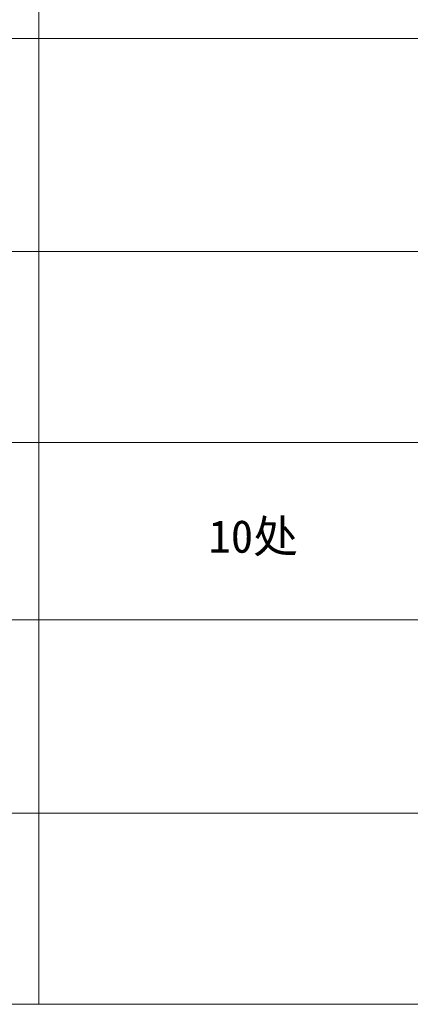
# Model space of a CAD drawing. Extents: x -27255 to 1448651, y 31034 to 8081248.
# Tile 7 of 198: x 582133 to 582991, y 3855111 to 3857275. Entities that reach past the tile are written whole.
import ezdxf

# ---------------------------------------------------------------- set-up
doc = ezdxf.new("R2010")
doc.units = 0
doc.layers.add('0.13文字', color=3, linetype='CONTINUOUS', lineweight=13)
doc.layers.add('文字', color=7, linetype='CONTINUOUS', lineweight=15)
doc.styles.add('-仿宋_GB2312', font='FangSong_GB2312.ttf')

msp = doc.modelspace()

# ---------------------------------------------------------------- linework, layer by layer
at = {"layer": '0.13文字', "lineweight": 13}
msp.add_line((582175.00285, 3871338.12904), (582175.00285, 3855111.18), dxfattribs=at)
at = {"layer": '0.13文字', "linetype": 'Continuous', "lineweight": 13}
for p, q in [((580415.31934, 3857233.3424), (587865.89025, 3857233.3424)), ((580415.31934, 3856765.18035), (587865.89025, 3856765.18035)), ((580415.31934, 3856345.68733), (587865.89025, 3856345.68733)), ((580415.31934, 3855955.93983), (587865.89025, 3855955.93983)), ((580415.31934, 3855531.44199), (587865.89025, 3855531.44199)), ((580415.31934, 3855111.18), (587865.89025, 3855111.18))]:
    msp.add_line(p, q, dxfattribs=at)

# ---------------------------------------------------------------- texts
at = {"layer": '文字', "color": 7, "insert": (582547.64454, 3856175.37861), "char_height": 72, "width": 1560.3325491, "attachment_point": 1, "style": '-仿宋_GB2312'}
msp.add_mtext('10处', dxfattribs=at)

doc.saveas('drawing.dxf')
